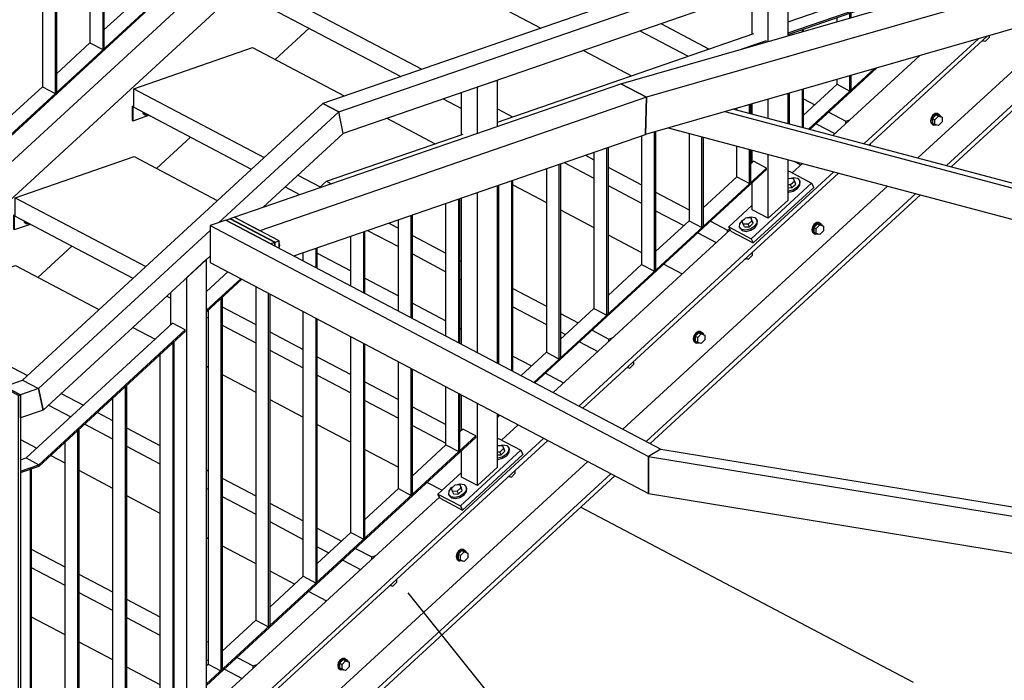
# Model space of a CAD drawing. Header units: millimetres. Extents: x 60 to 119230, y 44 to 9810.
# Tile 19 of 33: x 59216 to 61146, y 2307 to 3602. Entities that reach past the tile are written whole.
import ezdxf

# ---------------------------------------------------------------- set-up
doc = ezdxf.new("R2010")
doc.units = ezdxf.units.MM
doc.styles.add('Arial', font='ARIAL.TTF', dxfattribs={"height": 0.2})

# ---------------------------------------------------------------- blocks, each defined once
blk = doc.blocks.new('Part-10017 - 9115')
at = {"color": 7}
for p, q in [((60079.3, 2794.2), (60085, 2799.4)), ((60110.1, 2786.2), (60085, 2799.4)), ((59582.6, 2300), (60110.1, 2786.2)), ((59582.6, 2297), (60110.1, 2783.1)), ((60110.1, 2783.1), (60110.1, 2786.2)), ((59986.1, 2708.3), (60051.8, 2768.9)), ((59892.8, 2622.3), (59958.6, 2682.9)), ((59799.5, 2536.4), (59865.3, 2597)), ((59706.3, 2450.4), (59772, 2511)), ((59613, 2364.5), (59678.8, 2425.1)), ((59582.6, 2336.5), (59585.5, 2339.1))]:
    blk.add_line(p, q, dxfattribs=at)
blk = doc.blocks.new('Part-10076 - 9115')
at = {"color": 7}
for p, q in [((60683.6, 3667.2), (60722.4, 3680.6)), ((60722.4, 3570.9), (60722.4, 3680.6)), ((60652.1, 3573.8), (60652.1, 3656.3)), ((60683.6, 3559.8), (60683.6, 3667.2)), ((60722.4, 3398.8), (60722.4, 3457.5)), ((60652.1, 3417.5), (60652.1, 3437.3)), ((60683.6, 3409.2), (60683.6, 3446.3)), ((60652.1, 3322.1), (60652.1, 3346.4)), ((60683.6, 3212.9), (60683.6, 3338)), ((60722.4, 3248.6), (60722.4, 3327.7)), ((60652.1, 3229.4), (60652.1, 3282.6)), ((60722.4, 3248.6), (60683.6, 3212.9)), ((60683.6, 3212.9), (60652.1, 3229.4))]:
    blk.add_line(p, q, dxfattribs=at)
blk = doc.blocks.new('Part-10015 - 9115')
at = {"color": 7}
for p, q in [((59543.8, 3096.6), (59582.6, 3132.5)), ((59582.6, 2201), (59582.6, 3132.5)), ((59543.8, 2165.3), (59543.8, 3096.6)), ((59512.3, 3004.3), (59512.3, 3067.6)), ((59512.3, 2181.8), (59512.3, 2232.2)), ((59582.6, 2201), (59543.8, 2165.3)), ((59543.8, 2165.3), (59512.3, 2181.8))]:
    blk.add_line(p, q, dxfattribs=at)
blk = doc.blocks.new('Part-10016 - 9115')
at = {"color": 7}
for p, q in [((60113.7, 3470.3), (60152.5, 3483.7)), ((60152.5, 3393.2), (60152.5, 3483.7)), ((60082.2, 3377), (60082.2, 3459.4)), ((60113.7, 3379.7), (60113.7, 3470.3)), ((60113.7, 2949.5), (60113.7, 3263.5)), ((60152.5, 2929), (60152.5, 3276.9)), ((60082.2, 2966.1), (60082.2, 3252.6)), ((60082.2, 2796.9), (60082.2, 2866.6)), ((60113.7, 2689.1), (60113.7, 2850)), ((60152.5, 2724.8), (60152.5, 2829.6)), ((60082.2, 2705.6), (60082.2, 2757.4)), ((60152.5, 2724.8), (60113.7, 2689.1)), ((60113.7, 2689.1), (60082.2, 2705.6))]:
    blk.add_line(p, q, dxfattribs=at)
blk = doc.blocks.new('Part-10018 - 9115')
at = {"color": 7}
for p, q in [((60649.2, 3319.4), (60654.9, 3324.7)), ((60680, 3311.4), (60654.9, 3324.7)), ((60224.2, 2891.3), (60680, 3311.4)), ((60226.3, 2890.2), (60680, 3308.4)), ((60680, 3308.4), (60680, 3311.4)), ((60556, 3233.5), (60621.7, 3294.1)), ((60462.7, 3147.6), (60528.5, 3208.1)), ((60369.5, 3061.6), (60435.2, 3122.2)), ((60276.2, 2975.7), (60341.9, 3036.3)), ((60199, 2904.5), (60248.7, 2950.3)), ((60152.5, 2825.2), (60155.5, 2828)), ((60152.5, 2822.2), (60157.6, 2826.9))]:
    blk.add_line(p, q, dxfattribs=at)
blk = doc.blocks.new('Part-10083 - 9115')
at = {"color": 7}
for p, q in [((59661.2, 3839.9), (59666.8, 3845.1)), ((59692, 3831.9), (59666.8, 3845.1)), ((59164.5, 3345.7), (59692, 3831.9)), ((59164.5, 3342.7), (59692, 3828.8)), ((59692, 3828.8), (59692, 3831.9)), ((59567.9, 3754), (59633.7, 3814.6)), ((59474.7, 3668), (59540.4, 3728.6)), ((59381.4, 3582.1), (59447.2, 3642.7)), ((59288.2, 3496.1), (59353.9, 3556.7)), ((59194.9, 3410.2), (59260.7, 3470.8)), ((59164.5, 3382.2), (59167.4, 3384.8))]:
    blk.add_line(p, q, dxfattribs=at)
blk = doc.blocks.new('Part-10019 - 9115')
at = {"color": 7}
for p, q in [((61089, 3724.7), (61224.8, 3849.9)), ((61250, 3836.6), (61224.8, 3849.9)), ((61070, 3670.7), (61250, 3836.6)), ((61074.7, 3672.1), (61250, 3833.6)), ((61250, 3833.6), (61250, 3836.6)), ((61032.6, 3672.8), (61046.2, 3685.3)), ((60763.2, 3388), (60891.2, 3506)), ((60765.7, 3387.3), (60895.9, 3507.3)), ((60752.8, 3414.9), (60818.6, 3475.5))]:
    blk.add_line(p, q, dxfattribs=at)
blk = doc.blocks.new('Bolt-11713 - 9115')
at = {"color": 7}
for p, q in [((59840.7, 2341.9), (59839.5, 2336)), ((59839.5, 2336), (59840.7, 2331)), ((59844.1, 2347), (59840.7, 2341.9)), ((59841.1, 2335.2), (59842.3, 2341)), ((59842.3, 2341), (59845.7, 2346.2)), ((59850.4, 2347.8), (59843.4, 2340.7)), ((59843.4, 2340.7), (59843.4, 2331.3)), ((59843.4, 2340.7), (59848.1, 2338.2)), ((59848.8, 2350.1), (59844.1, 2347)), ((59845.7, 2346.2), (59850.4, 2349.3)), ((59848.1, 2338.2), (59855.1, 2345.3)), ((59848.1, 2328.8), (59848.1, 2338.2)), ((59853.5, 2350.2), (59848.8, 2350.1)), ((59850.4, 2349.3), (59855, 2349.4)), ((59857.4, 2345.5), (59850.4, 2347.8)), ((59850.4, 2347.8), (59855.1, 2345.3)), ((59853.5, 2350.2), (59855, 2349.4)), ((59855, 2349.4), (59858.5, 2346.6)), ((59855.1, 2345.3), (59862.1, 2343)), ((59857.4, 2345.5), (59862.1, 2343)), ((59858.5, 2346.6), (59858.9, 2344.7)), ((59862.1, 2343), (59862.1, 2333.6)), ((59840.7, 2331), (59844.1, 2328.2)), ((59842.3, 2330.2), (59841.1, 2335.2)), ((59845.7, 2327.4), (59842.3, 2330.2)), ((59843.4, 2331.3), (59848.1, 2328.8)), ((59844.1, 2328.2), (59845.7, 2327.4)), ((59850.4, 2327.5), (59845.7, 2327.4)), ((59855.1, 2326.5), (59848.1, 2328.8)), ((59850.4, 2327.5), (59850.9, 2327.9)), ((59862.1, 2333.6), (59855.1, 2326.5))]:
    blk.add_line(p, q, dxfattribs=at)
blk = doc.blocks.new('Part-10023 - 9115')
at = {"color": 7}
for p, q in [((59613, 3057.6), (59610.7, 3055.5)), ((59610.7, 3055.5), (59610.7, 2325.9)), ((59613, 3057.6), (59613, 2328)), ((59585.5, 3032.3), (59585.5, 2339.1)), ((59585.5, 2339.1), (59610.7, 2325.9)), ((59613, 2328), (59610.7, 2325.9))]:
    blk.add_line(p, q, dxfattribs=at)
blk = doc.blocks.new('Part-10024 - 9115')
at = {"color": 7}
for p, q in [((59678.8, 3079.1), (59678.8, 2425.1)), ((59704, 2411.8), (59704, 3065.9)), ((59706.3, 3064.6), (59706.3, 2414)), ((59678.8, 2425.1), (59704, 2411.8)), ((59706.3, 2414), (59704, 2411.8))]:
    blk.add_line(p, q, dxfattribs=at)
blk = doc.blocks.new('Part-10025 - 9115')
at = {"color": 7}
for p, q in [((59797.2, 3116.2), (59797.2, 3154.2)), ((59799.5, 3115), (59799.5, 3155)), ((59772, 3129.5), (59772, 3145.5)), ((59772, 2511), (59772, 3030)), ((59797.2, 2497.8), (59797.2, 3016.7)), ((59799.5, 2499.9), (59799.5, 3015.5)), ((59772, 2511), (59797.2, 2497.8)), ((59797.2, 2497.8), (59799.5, 2499.9))]:
    blk.add_line(p, q, dxfattribs=at)
blk = doc.blocks.new('Part-10026 - 9115')
at = {"color": 7}
for p, q in [((59890.5, 3067.1), (59890.5, 3186.4)), ((59892.8, 3065.9), (59892.8, 3187.2)), ((59865.3, 3080.3), (59865.3, 3177.7)), ((59865.3, 2597), (59865.3, 2980.9)), ((59890.5, 2583.7), (59890.5, 2967.6)), ((59892.8, 2585.9), (59892.8, 2966.4)), ((59865.3, 2597), (59890.5, 2583.7)), ((59890.5, 2583.7), (59892.8, 2585.9))]:
    blk.add_line(p, q, dxfattribs=at)
blk = doc.blocks.new('Part-10027 - 9115')
at = {"color": 7}
for p, q in [((59958.6, 3031.2), (59958.6, 3209.9)), ((59983.7, 3018), (59983.7, 3218.6)), ((59986.1, 3016.7), (59986.1, 3219.4)), ((59958.6, 2682.9), (59958.6, 2931.8)), ((59983.7, 2669.7), (59983.7, 2918.5)), ((59986.1, 2671.8), (59986.1, 2917.3)), ((59958.6, 2682.9), (59983.7, 2669.7)), ((59983.7, 2669.7), (59986.1, 2671.8))]:
    blk.add_line(p, q, dxfattribs=at)
blk = doc.blocks.new('Part-10092 - 9115')
at = {"color": 7}
for p, q in [((59288.2, 3939.8), (59285.8, 3939)), ((59285.8, 3939), (59285.8, 3457.5)), ((59288.2, 3939.8), (59288.2, 3459.7)), ((59260.7, 3930.3), (59260.7, 3470.8)), ((59260.7, 3470.8), (59285.8, 3457.5)), ((59288.2, 3459.7), (59285.8, 3457.5))]:
    blk.add_line(p, q, dxfattribs=at)
blk = doc.blocks.new('Part-10028 - 9115')
at = {"color": 7}
for p, q in [((60077, 2968.8), (60077, 3250.8)), ((60079.3, 2967.6), (60079.3, 3251.6)), ((60051.8, 2982.1), (60051.8, 3242.1)), ((60051.8, 2768.9), (60051.8, 2882.6)), ((60077, 2755.6), (60077, 2869.4)), ((60079.3, 2757.8), (60079.3, 2868.1)), ((60051.8, 2768.9), (60077, 2755.6)), ((60077, 2755.6), (60079.3, 2757.8))]:
    blk.add_line(p, q, dxfattribs=at)
blk = doc.blocks.new('Part-10093 - 9115')
at = {"color": 7}
for p, q in [((59353.9, 3962.5), (59353.9, 3556.7)), ((59381.4, 3972), (59379.1, 3971.2)), ((59379.1, 3971.2), (59379.1, 3543.5)), ((59381.4, 3972), (59381.4, 3545.6)), ((59353.9, 3556.7), (59379.1, 3543.5)), ((59381.4, 3545.6), (59379.1, 3543.5))]:
    blk.add_line(p, q, dxfattribs=at)
blk = doc.blocks.new('Part-10029 - 9115')
at = {"color": 7}
for p, q in [((60180.6, 2914.3), (60180.6, 3286.6)), ((60182.9, 2913), (60182.9, 3287.4)), ((60155.4, 2927.5), (60155.4, 3277.9))]:
    blk.add_line(p, q, dxfattribs=at)
blk = doc.blocks.new('Part-10030 - 9115')
at = {"color": 7}
for p, q in [((60248.7, 3310.1), (60248.7, 2950.3)), ((60273.9, 2937), (60273.9, 3318.8)), ((60276.2, 3319.6), (60276.2, 2939.2)), ((60248.7, 2950.3), (60273.9, 2937)), ((60276.2, 2939.2), (60273.9, 2937))]:
    blk.add_line(p, q, dxfattribs=at)
blk = doc.blocks.new('Part-10031 - 9115')
at = {"color": 7}
for p, q in [((60341.9, 3342.3), (60341.9, 3036.3)), ((60367.1, 3023), (60367.1, 3351)), ((60369.5, 3351.8), (60369.5, 3025.1)), ((60341.9, 3036.3), (60367.1, 3023)), ((60369.5, 3025.1), (60367.1, 3023))]:
    blk.add_line(p, q, dxfattribs=at)
blk = doc.blocks.new('Part-10245 - 9115')
at = {"color": 7}
for p, q in [((59620.4, 3209.3), (59628.2, 3212)), ((59708.5, 3162.9), (59620.4, 3209.3)), ((59716.3, 3165.6), (59628.2, 3212)), ((59716.3, 3165.6), (59708.5, 3162.9)), ((59716.3, 3158.8), (59716.3, 3165.6))]:
    blk.add_line(p, q, dxfattribs=at)
blk = doc.blocks.new('Part-10032 - 9115')
at = {"color": 7}
for p, q in [((60460.4, 3108.9), (60460.4, 3382.2)), ((60462.7, 3382.9), (60462.7, 3111.1)), ((60435.2, 3374.5), (60435.2, 3122.2)), ((60435.2, 3122.2), (60460.4, 3108.9)), ((60462.7, 3111.1), (60460.4, 3108.9))]:
    blk.add_line(p, q, dxfattribs=at)
blk = doc.blocks.new('Part-10033 - 9115')
at = {"color": 7}
for p, q in [((60528.5, 3379.2), (60528.5, 3208.1)), ((60553.6, 3194.9), (60553.6, 3372.5)), ((60556, 3371.9), (60556, 3197)), ((60528.5, 3208.1), (60553.6, 3194.9)), ((60556, 3197), (60553.6, 3194.9))]:
    blk.add_line(p, q, dxfattribs=at)
blk = doc.blocks.new('Part-10034 - 9115')
at = {"color": 7}
for p, q in [((60646.9, 3418.9), (60646.9, 3435.8)), ((60649.2, 3418.3), (60649.2, 3436.5)), ((60621.7, 3425.6), (60621.7, 3428.6)), ((60621.7, 3294.1), (60621.7, 3354.4)), ((60646.9, 3280.8), (60646.9, 3347.7)), ((60649.2, 3283), (60649.2, 3347.1)), ((60621.7, 3294.1), (60646.9, 3280.8)), ((60646.9, 3280.8), (60649.2, 3283))]:
    blk.add_line(p, q, dxfattribs=at)
blk = doc.blocks.new('Bolt-11741 - 9115')
at = {"color": 7}
for p, q in [((60778.5, 3204.5), (60773.8, 3201.5)), ((60783.1, 3204.7), (60778.5, 3204.5)), ((60783.1, 3204.7), (60784.7, 3203.8)), ((60770.4, 3196.3), (60769.1, 3190.4)), ((60769.1, 3190.4), (60770.4, 3185.4)), ((60773.8, 3201.5), (60770.4, 3196.3)), ((60770.4, 3185.4), (60773.8, 3182.7)), ((60770.7, 3189.6), (60772, 3195.5)), ((60772, 3184.6), (60770.7, 3189.6)), ((60772, 3195.5), (60775.4, 3200.6)), ((60780, 3202.2), (60773, 3195.1)), ((60773, 3195.1), (60773, 3185.7)), ((60773, 3195.1), (60777.8, 3192.6)), ((60773, 3185.7), (60777.8, 3183.2)), ((60775.4, 3200.6), (60780, 3203.7)), ((60777.8, 3192.6), (60784.8, 3199.8)), ((60777.8, 3183.2), (60777.8, 3192.6)), ((60780, 3203.7), (60784.7, 3203.8)), ((60787, 3200), (60780, 3202.2)), ((60780, 3202.2), (60784.8, 3199.8)), ((60784.7, 3203.8), (60788.1, 3201.1)), ((60784.8, 3199.8), (60791.7, 3197.5)), ((60791.7, 3188.1), (60784.8, 3181)), ((60787, 3200), (60791.7, 3197.5)), ((60788.1, 3201.1), (60788.6, 3199.1)), ((60791.7, 3197.5), (60791.7, 3188.1)), ((60775.4, 3181.8), (60772, 3184.6)), ((60773.8, 3182.7), (60775.4, 3181.8)), ((60780, 3182), (60775.4, 3181.8)), ((60784.8, 3181), (60777.8, 3183.2)), ((60780, 3182), (60780.5, 3182.3))]:
    blk.add_line(p, q, dxfattribs=at)
blk = doc.blocks.new('Part-10035 - 9115')
at = {"color": 7}
for p, q in [((60725.3, 3571.8), (60725.3, 3574.4)), ((60750.5, 3583.1), (60752.8, 3583.9)), ((60750.5, 3579), (60750.5, 3583.1)), ((60752.8, 3579.7), (60752.8, 3583.9)), ((60725.3, 3398.1), (60725.3, 3458.3)), ((60750.5, 3391.4), (60750.5, 3465.6)), ((60752.8, 3390.8), (60752.8, 3466.2))]:
    blk.add_line(p, q, dxfattribs=at)
blk = doc.blocks.new('Bolt-11734 - 9115')
at = {"color": 7}
for p, q in [((60538, 2982.7), (60536.7, 2976.8)), ((60536.7, 2976.8), (60538, 2971.8)), ((60541.4, 2987.8), (60538, 2982.7)), ((60538.3, 2976), (60539.5, 2981.9)), ((60539.5, 2971), (60538.3, 2976)), ((60539.5, 2981.9), (60543, 2987)), ((60547.6, 2988.6), (60540.6, 2981.5)), ((60540.6, 2981.5), (60540.6, 2972.1)), ((60540.6, 2981.5), (60545.3, 2979)), ((60546, 2990.9), (60541.4, 2987.8)), ((60543, 2987), (60547.6, 2990.1)), ((60545.3, 2979), (60552.3, 2986.1)), ((60545.3, 2969.6), (60545.3, 2979)), ((60550.7, 2991.1), (60546, 2990.9)), ((60547.6, 2990.1), (60552.3, 2990.2)), ((60554.6, 2986.3), (60547.6, 2988.6)), ((60547.6, 2988.6), (60552.3, 2986.1)), ((60550.7, 2991.1), (60552.3, 2990.2)), ((60552.3, 2990.2), (60555.7, 2987.4)), ((60552.3, 2986.1), (60559.3, 2983.9)), ((60559.3, 2974.5), (60552.3, 2967.3)), ((60554.6, 2986.3), (60559.3, 2983.9)), ((60555.7, 2987.4), (60556.2, 2985.5)), ((60559.3, 2983.9), (60559.3, 2974.5)), ((60538, 2971.8), (60541.4, 2969)), ((60543, 2968.2), (60539.5, 2971)), ((60540.6, 2972.1), (60545.3, 2969.6)), ((60541.4, 2969), (60543, 2968.2)), ((60547.6, 2968.4), (60543, 2968.2)), ((60552.3, 2967.3), (60545.3, 2969.6)), ((60547.6, 2968.4), (60548.1, 2968.7))]:
    blk.add_line(p, q, dxfattribs=at)
blk = doc.blocks.new('Part-10036 - 9115')
at = {"color": 7}
for p, q in [((60843.8, 3615.3), (60846.1, 3616.2)), ((60843.8, 3605.8), (60843.8, 3615.3)), ((60846.1, 3606.4), (60846.1, 3616.2)), ((60818.6, 3598.5), (60818.6, 3606.7)), ((60818.6, 3475.5), (60818.6, 3485.1)), ((60818.6, 3475.5), (60843.8, 3462.3)), ((60843.8, 3462.3), (60843.8, 3492.3)), ((60846.1, 3464.4), (60846.1, 3493)), ((60843.8, 3462.3), (60846.1, 3464.4))]:
    blk.add_line(p, q, dxfattribs=at)
blk = doc.blocks.new('Bolt-11729 - 9115')
at = {"color": 7}
for p, q in [((59224.5, 3208), (59225.1, 3205.3)), ((59225.1, 3205.3), (59228.6, 3202.6)), ((59226.7, 3204.5), (59226.1, 3207.2)), ((59230.1, 3201.7), (59226.7, 3204.5)), ((59227.4, 3205.2), (59227.4, 3206.5)), ((59233.7, 3201.9), (59227.4, 3205.2)), ((59228.6, 3202.6), (59230.1, 3201.7)), ((59233.9, 3201.8), (59230.1, 3201.7)), ((59233.7, 3203.2), (59233.7, 3201.9)), ((59233.7, 3201.9), (59239.9, 3199.9))]:
    blk.add_line(p, q, dxfattribs=at)
blk = doc.blocks.new('Part-10039 - 9115')
at = {"color": 7}
for p, q in [((59803.4, 3272.6), (59817.5, 3285.5)), ((59817.5, 3285.5), (59826.7, 3280.6)), ((59582.6, 3069.1), (59624.5, 3107.7)), ((59582.6, 3032.6), (59649.7, 3094.4)), ((59582.6, 3029.6), (59651.8, 3093.3))]:
    blk.add_line(p, q, dxfattribs=at)
blk = doc.blocks.new('Part-10041 - 9115')
at = {"color": 7}
for p, q in [((61450.6, 4004.8), (59810.1, 3438.1)), ((61482.1, 3988.2), (61450.6, 4004.8)), ((59841.5, 3421.5), (61482.1, 3988.2)), ((61482.1, 3943), (61482.1, 3988.2)), ((61482.1, 3943), (59850.6, 3379.4)), ((59810.1, 3438.1), (59841.5, 3421.5)), ((59850.6, 3379.4), (59841.5, 3421.5))]:
    blk.add_line(p, q, dxfattribs=at)
blk = doc.blocks.new('Part-10048 - 9115')
at = {"color": 7}
for p, q in [((60722.4, 3598.1), (61089, 3724.7)), ((60722.4, 3576.2), (61114.1, 3711.5)), ((60722.4, 3573.4), (61109.4, 3707.1)), ((61114.1, 3711.5), (61089, 3724.7)), ((61109.4, 3707.1), (61114.1, 3711.5)), ((60152.5, 3401.2), (60655.3, 3574.9)), ((60632.6, 3545.1), (60680.4, 3561.6)), ((60679.2, 3558.5), (60680.4, 3558.9)), ((59817.5, 3285.5), (60085.4, 3378)), ((59817.5, 3285.5), (59826.7, 3280.6))]:
    blk.add_line(p, q, dxfattribs=at)
blk = doc.blocks.new('Part-10065 - 9115')
at = {"color": 7}
for p, q in [((59810.1, 3438.1), (59221.4, 2895.6)), ((59841.5, 3421.5), (59810.1, 3438.1)), ((59605.8, 3204.3), (59841.5, 3421.5)), ((59850.6, 3379.4), (59841.5, 3421.5)), ((59693.4, 3234.6), (59850.6, 3379.4)), ((59252.9, 2879), (59589.3, 3189.1)), ((59262, 2836.9), (59589.3, 3138.6)), ((59221.4, 2895.6), (59252.9, 2879)), ((59262, 2836.9), (59252.9, 2879))]:
    blk.add_line(p, q, dxfattribs=at)
blk = doc.blocks.new('Part-10194 - 9115')
at = {"color": 7}
blk.add_line((60316.3, 2646.8), (60967.8, 2303.6), dxfattribs=at)
blk = doc.blocks.new('Part-10233 - 9115')
at = {"color": 7}
for p, q in [((60394.3, 3476.7), (62092.9, 3964.6)), ((62092.9, 3964.6), (62143.3, 3938.1)), ((62143.3, 3938.1), (60444.7, 3450.2)), ((62143.3, 3938.1), (62143.3, 3865.6)), ((62143.3, 3865.6), (60443.1, 3377.3)), ((60444.7, 3450.2), (60394.3, 3476.7)), ((60443.1, 3377.3), (60444.7, 3450.2))]:
    blk.add_line(p, q, dxfattribs=at)
blk = doc.blocks.new('Part-10234 - 9115')
at = {"color": 7}
for p, q in [((59620.4, 3209.3), (59589.3, 3198.6)), ((59620.4, 3209.3), (60473.3, 2760.1)), ((59589.3, 3198.6), (59589.3, 3126.3)), ((59589.3, 3198.6), (60448.9, 2745.8)), ((59589.3, 3126.3), (60448.9, 2673.4)), ((60473.3, 2760.1), (60448.9, 2745.8)), ((60448.9, 2673.4), (60448.9, 2745.8))]:
    blk.add_line(p, q, dxfattribs=at)
blk = doc.blocks.new('Part-10235 - 9115')
at = {"color": 7}
for p, q in [((60598.5, 3421.9), (61366, 3218.1)), ((60616.3, 3427), (61331.4, 3237.1)), ((60487.6, 3390), (61984.3, 2992.6)), ((61415.7, 3214.7), (62041.2, 3048.6)), ((61415.7, 3204.9), (62033.3, 3040.9)), ((62110.8, 2959), (62137, 2952)), ((62137, 2952), (62137, 2962))]:
    blk.add_line(p, q, dxfattribs=at)
blk = doc.blocks.new('Part-10237 - 9115')
at = {"color": 7}
for p, q in [((59636.7, 3215), (60394.3, 3476.7)), ((60394.3, 3476.7), (60444.7, 3450.2)), ((60444.7, 3450.2), (59687.1, 3188.5)), ((60444.7, 3450.2), (60443.1, 3377.3)), ((59753.7, 3139.1), (60443.1, 3377.3)), ((59687.1, 3188.5), (59636.7, 3215))]:
    blk.add_line(p, q, dxfattribs=at)
blk = doc.blocks.new('Part-11697 - 9115')
at = {"color": 7}
for p, q in [((60977.1, 3331.2), (61292.7, 3621.3)), ((61032.7, 3316.4), (61331.4, 3590.9)), ((61042.1, 3313.9), (61331.4, 3579.8)), ((60871.9, 3359.2), (61095.4, 3564.6)), ((60881.2, 3356.7), (61113, 3569.7)), ((60810.4, 3375.5), (60980.2, 3531.5)), ((60730.4, 3301.9), (60750.4, 3320.3)), ((60312.3, 2844.9), (60811.8, 3303.9)), ((60320, 2840.8), (60821.2, 3301.5)), ((60398.5, 2799.5), (60917, 3276)), ((60444.1, 2775.4), (60972.7, 3261.2)), ((60451.8, 2771.4), (60982, 3258.7)), ((60262, 2871.4), (60608.9, 3190.3)), ((60160.5, 2778.1), (60193.2, 2808.2)), ((59494.9, 2093.6), (60243.5, 2781.6)), ((59503.5, 2090.4), (60251.2, 2777.6)), ((59596.2, 2062.1), (60329.7, 2736.2)), ((59641.8, 2038), (60375.3, 2712.2)), ((59650.4, 2034.8), (60383, 2708.2)), ((59590.6, 2254.4), (60039, 2666.5))]:
    blk.add_line(p, q, dxfattribs=at)
blk = doc.blocks.new('Part-10246 - 9115')
at = {"color": 7}
for p, q in [((59629, 3212.3), (59636.7, 3215)), ((59629, 3211.6), (59629, 3212.3)), ((59629, 3212.3), (59717.1, 3165.9)), ((59724.8, 3168.6), (59636.7, 3215)), ((59717.1, 3165.9), (59724.8, 3168.6)), ((59717.1, 3158.4), (59717.1, 3165.9)), ((59724.8, 3154.3), (59724.8, 3168.6))]:
    blk.add_line(p, q, dxfattribs=at)
blk = doc.blocks.new('Bolt-10247 - 9115')
at = {"color": 7}
for p, q in [((59725.5, 3162.5), (59724.8, 3163.9)), ((59724.8, 3156.5), (59725.5, 3157.1)), ((59726.1, 3159.6), (59725.5, 3162.5)), ((59725.5, 3157.1), (59726.1, 3159.6))]:
    blk.add_line(p, q, dxfattribs=at)
blk = doc.blocks.new('Part-10266 - 9115')
at = {"color": 7}
for p, q in [((60473.3, 2760.1), (60448.9, 2745.8)), ((60473.3, 2760.1), (61681.2, 2562.3)), ((60448.9, 2745.8), (60448.9, 2673.4)), ((60448.9, 2745.8), (61666.8, 2546.4)), ((60448.9, 2673.4), (61666.8, 2474)), ((61681.2, 2562.3), (61666.8, 2546.4)), ((61681.2, 2559.6), (61667.9, 2544.9)), ((61681.2, 2562.3), (61681.2, 2559.6)), ((61666.8, 2474), (61666.8, 2546.4)), ((61667.9, 2544.9), (61667.9, 2477.9)), ((61666.8, 2474), (61681.2, 2489.9)), ((61667.9, 2494.8), (61681.2, 2492.7)), ((61681.2, 2492.7), (61667.9, 2477.9)), ((61681.2, 2489.9), (61681.2, 2492.7))]:
    blk.add_line(p, q, dxfattribs=at)
blk = doc.blocks.new('Bolt-11720 - 9115')
at = {"color": 7}
for p, q in [((60073.1, 2555.5), (60071.9, 2549.6)), ((60071.9, 2549.6), (60073.1, 2544.6)), ((60076.6, 2560.6), (60073.1, 2555.5)), ((60073.5, 2548.8), (60074.7, 2554.6)), ((60074.7, 2543.8), (60073.5, 2548.8)), ((60074.7, 2554.6), (60078.1, 2559.8)), ((60082.8, 2561.4), (60075.8, 2554.3)), ((60075.8, 2554.3), (60075.8, 2544.9)), ((60075.8, 2554.3), (60080.5, 2551.8)), ((60081.2, 2563.7), (60076.6, 2560.6)), ((60078.1, 2559.8), (60082.8, 2562.9)), ((60080.5, 2551.8), (60087.5, 2558.9)), ((60080.5, 2542.4), (60080.5, 2551.8)), ((60085.9, 2563.8), (60081.2, 2563.7)), ((60082.8, 2562.9), (60087.5, 2563)), ((60089.8, 2559.1), (60082.8, 2561.4)), ((60082.8, 2561.4), (60087.5, 2558.9)), ((60085.9, 2563.8), (60087.5, 2563)), ((60087.5, 2563), (60090.9, 2560.2)), ((60087.5, 2558.9), (60094.5, 2556.6)), ((60089.8, 2559.1), (60094.5, 2556.6)), ((60090.9, 2560.2), (60091.3, 2558.3)), ((60094.5, 2556.6), (60094.5, 2547.2)), ((60073.1, 2544.6), (60076.6, 2541.8)), ((60078.1, 2541), (60074.7, 2543.8)), ((60075.8, 2544.9), (60080.5, 2542.4)), ((60076.6, 2541.8), (60078.1, 2541)), ((60082.8, 2541.2), (60078.1, 2541)), ((60087.5, 2540.1), (60080.5, 2542.4)), ((60082.8, 2541.2), (60083.3, 2541.5)), ((60094.5, 2547.2), (60087.5, 2540.1))]:
    blk.add_line(p, q, dxfattribs=at)
blk = doc.blocks.new('Part-11698 - 9115')
at = {"color": 7}
for p, q in [((60598.6, 4536.6), (58506.9, 2614.1)), ((59172.5, 3298.6), (59620.9, 3710.7)), ((59716.7, 3524.3), (59783.4, 3585.7)), ((59484.3, 3310.7), (59551, 3372)), ((59251.8, 3097.1), (59318.6, 3158.4))]:
    blk.add_line(p, q, dxfattribs=at)
blk = doc.blocks.new('Part-11703 - 9115')
at = {"color": 7}
for p, q in [((58510, 2612.4), (58743.2, 2693)), ((58743.2, 2693), (59143.4, 2482.1)), ((58510, 2612.4), (59143.4, 2278.8)), ((58510, 2576.2), (58510, 2612.4)), ((58510, 2576.2), (59143.4, 2242.6)), ((59238.9, 2431.8), (59304.6, 2397.2)), ((59332.1, 2382.7), (59397.9, 2348.1)), ((59425.4, 2333.6), (59491.1, 2299)), ((59238.9, 2228.5), (59304.6, 2193.9)), ((59238.9, 2192.3), (59304.6, 2157.7)), ((59332.1, 2179.4), (59383.1, 2152.5)), ((59332.1, 2143.2), (59358.1, 2129.5)), ((59410.3, 2138.2), (59441.4, 2121.8)), ((59441.4, 2121.8), (59449.4, 2124.5)), ((59385.3, 2115.2), (59441.4, 2085.6)), ((59441.4, 2121.8), (59441.4, 2085.6)), ((59441.4, 2085.6), (59444.6, 2086.7))]:
    blk.add_line(p, q, dxfattribs=at)
blk = doc.blocks.new('Part-11710 - 9115')
at = {"color": 7}
for p, q in [((58742.5, 2826), (58975.6, 2906.6)), ((58975.6, 2906.6), (59085.5, 2848.7)), ((58742.5, 2826), (59143.4, 2614.8)), ((58742.5, 2789.9), (58742.5, 2826)), ((58742.5, 2789.9), (59143.4, 2578.6)), ((59217.6, 2779.1), (59249.7, 2762.2)), ((59276.9, 2747.8), (59304.6, 2733.3)), ((59332.1, 2718.8), (59397.9, 2684.1)), ((59425.4, 2669.6), (59491.1, 2635)), ((59582.6, 2586.8), (59585.5, 2585.3)), ((59613, 2570.8), (59678.8, 2536.1)), ((59238.9, 2564.5), (59304.6, 2529.9)), ((59238.9, 2528.4), (59304.6, 2493.7)), ((59332.1, 2515.4), (59397.9, 2480.8)), ((59706.3, 2521.7), (59755.5, 2495.8)), ((59332.1, 2479.2), (59397.9, 2444.6)), ((59782.7, 2481.4), (59817.6, 2463)), ((59425.4, 2466.3), (59491.1, 2431.7)), ((59425.4, 2430.1), (59491.1, 2395.5)), ((59582.6, 2383.5), (59585.5, 2381.9)), ((59613, 2367.4), (59615.1, 2366.4)), ((59582.6, 2347.3), (59585.5, 2345.7)), ((59642.3, 2352), (59673.8, 2335.4)), ((59673.8, 2335.4), (59681.8, 2338.1)), ((59617.4, 2329), (59652, 2310.7)), ((59673.8, 2330.9), (59673.8, 2335.4))]:
    blk.add_line(p, q, dxfattribs=at)
blk = doc.blocks.new('Part-11717 - 9115')
at = {"color": 7}
for p, q in [((58974.9, 3039.6), (59208, 3120.2)), ((59208, 3120.2), (59371.6, 3034)), ((58974.9, 3039.6), (59231.2, 2904.6)), ((58974.9, 3003.5), (58974.9, 3039.6)), ((58974.9, 3003.5), (59196.2, 2886.9)), ((59437.9, 2999.1), (59481.7, 2976)), ((59582.6, 2922.8), (59585.5, 2921.3)), ((59613, 2906.8), (59678.8, 2872.2)), ((59297.5, 2869.7), (59341.3, 2846.6)), ((59706.3, 2857.7), (59772, 2823.1)), ((59272.5, 2846.7), (59316.3, 2823.6)), ((59368.5, 2832.3), (59397.9, 2816.8)), ((59343.6, 2809.3), (59397.9, 2780.6)), ((59425.4, 2802.3), (59491.1, 2767.7)), ((59799.5, 2808.6), (59865.3, 2773.9)), ((59425.4, 2766.1), (59491.1, 2731.5)), ((59892.8, 2759.4), (59958.6, 2724.8)), ((59582.6, 2719.5), (59585.5, 2718)), ((59613, 2703.5), (59678.8, 2668.8)), ((59986.1, 2710.3), (59987.5, 2709.6)), ((59582.6, 2683.3), (59585.5, 2681.8)), ((60014.7, 2695.2), (60044.1, 2679.7)), ((59613, 2667.3), (59678.8, 2632.7)), ((59706.3, 2654.4), (59772, 2619.7)), ((59706.3, 2618.2), (59772, 2583.5)), ((59799.5, 2605.2), (59847.1, 2580.2)), ((59799.5, 2569), (59822.1, 2557.2)), ((59874.3, 2565.8), (59906.3, 2549)), ((59906.3, 2549), (59914.2, 2551.7)), ((59906.3, 2544.5), (59906.3, 2549)), ((59849.4, 2542.8), (59884.4, 2524.4))]:
    blk.add_line(p, q, dxfattribs=at)
blk = doc.blocks.new('Bolt-11719 - 9115')
at = {"color": 7}
for p, q in [((59941.3, 2492.8), (59942.9, 2492.8)), ((59942.2, 2493.6), (59947.6, 2491.8)), ((59942.9, 2492.8), (59943.4, 2493.2)), ((59954.6, 2498.9), (59947.6, 2491.8)), ((59954.6, 2505), (59954.6, 2498.9))]:
    blk.add_line(p, q, dxfattribs=at)
blk = doc.blocks.new('Part-11724 - 9115')
at = {"color": 7}
for p, q in [((59207.3, 3253.2), (59440.4, 3333.8)), ((59440.4, 3333.8), (59603.6, 3247.8)), ((59207.3, 3253.2), (59463.2, 3118.4)), ((59207.3, 3217.1), (59207.3, 3253.2)), ((59207.3, 3217.1), (59438.2, 3095.4)), ((59799.5, 3144.6), (59865.3, 3110)), ((59892.8, 3095.5), (59958.6, 3060.8)), ((59504.5, 3060.5), (59512.3, 3056.4)), ((59613, 3039.5), (59678.8, 3004.9)), ((59986.1, 3046.4), (60051.8, 3011.7)), ((59582.6, 3019.3), (59585.5, 3017.8)), ((59613, 3003.3), (59678.8, 2968.7)), ((60079.3, 2997.2), (60082.2, 2995.7)), ((59706.3, 2990.4), (59772, 2955.8)), ((59706.3, 2954.2), (59772, 2919.6)), ((60152.5, 2958.7), (60155.4, 2957.1)), ((59799.5, 2941.3), (59865.3, 2906.6)), ((60182.9, 2942.7), (60219.5, 2923.4)), ((59799.5, 2905.1), (59865.3, 2870.4)), ((60246.8, 2909), (60282.5, 2890.2)), ((59892.8, 2892.1), (59958.6, 2857.5)), ((59892.8, 2856), (59958.6, 2821.3)), ((59986.1, 2843), (60051.8, 2808.4)), ((59986.1, 2806.8), (60051.8, 2772.2)), ((60081.4, 2756.6), (60082.2, 2756.2))]:
    blk.add_line(p, q, dxfattribs=at)
blk = doc.blocks.new('Bolt-11726 - 9115')
at = {"color": 7}
for p, q in [((60173.7, 2706.4), (60175.3, 2706.4)), ((60174.6, 2707.2), (60180, 2705.4)), ((60175.3, 2706.4), (60175.8, 2706.8)), ((60187, 2712.5), (60180, 2705.4)), ((60187, 2718.6), (60187, 2712.5))]:
    blk.add_line(p, q, dxfattribs=at)
blk = doc.blocks.new('Part-11728 - 9115')
at = {"color": 7}
for p, q in [((59204.1, 3218.7), (59207.3, 3219.8)), ((59204.1, 3218.7), (59204.1, 3191.6)), ((59206, 3217.7), (59204.1, 3218.7)), ((59206, 3217.7), (59207.3, 3218.2)), ((59206, 3190.6), (59206, 3217.7)), ((59204.1, 3191.6), (59206, 3190.6)), ((59206, 3190.6), (59237.1, 3201.3))]:
    blk.add_line(p, q, dxfattribs=at)
blk = doc.blocks.new('Part-11731 - 9115')
at = {"color": 7}
for p, q in [((59439.7, 3466.9), (59672.8, 3547.4)), ((59672.8, 3547.4), (59852.5, 3452.8)), ((59439.7, 3466.9), (59695.2, 3332.3)), ((59439.7, 3430.7), (59439.7, 3466.9)), ((59439.7, 3430.7), (59670.2, 3309.2)), ((59935.8, 3408.9), (60030.4, 3359.1)), ((59761.5, 3297.3), (59805.3, 3274.3)), ((59736.5, 3274.3), (59765, 3259.3)), ((60182.9, 3278.7), (60248.7, 3244.1)), ((60276.2, 3229.6), (60341.9, 3194.9)), ((59898.3, 3189.1), (59958.6, 3157.4)), ((59939.8, 3203.4), (59958.6, 3193.5)), ((59986.1, 3179.1), (60051.8, 3144.4)), ((60369.5, 3180.4), (60435.2, 3145.8)), ((59986.1, 3142.9), (60051.8, 3108.2)), ((60079.3, 3129.9), (60082.2, 3128.4)), ((60478.8, 3122.9), (60514.9, 3103.8)), ((60079.3, 3093.7), (60082.2, 3092.2)), ((60152.5, 3091.4), (60155.4, 3089.8)), ((60182.9, 3075.3), (60248.7, 3040.7)), ((60152.5, 3055.2), (60155.4, 3053.7)), ((60182.9, 3039.2), (60248.7, 3004.5)), ((60276.2, 3026.2), (60311.1, 3007.8)), ((60338.4, 2993.5), (60371.1, 2976.2)), ((60276.2, 2990), (60286.1, 2984.8)), ((60371.1, 2976.2), (60379, 2979)), ((60371.1, 2971.7), (60371.1, 2976.2)), ((60313.4, 2970.4), (60349.2, 2951.6))]:
    blk.add_line(p, q, dxfattribs=at)
blk = doc.blocks.new('Bolt-11733 - 9115')
at = {"color": 7}
for p, q in [((60406.1, 2920), (60407.7, 2920.1)), ((60407, 2920.8), (60412.5, 2919)), ((60407.7, 2920.1), (60408.2, 2920.4)), ((60419.4, 2926.1), (60412.5, 2919)), ((60419.4, 2932.2), (60419.4, 2926.1))]:
    blk.add_line(p, q, dxfattribs=at)
blk = doc.blocks.new('Part-11735 - 9115')
at = {"color": 7}
for p, q in [((59436.6, 3432.3), (59439.7, 3433.4)), ((59436.6, 3432.3), (59436.6, 3405.2)), ((59438.4, 3431.3), (59436.6, 3432.3)), ((59438.4, 3431.3), (59439.7, 3431.8)), ((59438.4, 3404.2), (59438.4, 3431.3)), ((59436.6, 3405.2), (59438.4, 3404.2)), ((59438.4, 3404.2), (59469.5, 3415))]:
    blk.add_line(p, q, dxfattribs=at)
blk = doc.blocks.new('Bolt-11736 - 9115')
at = {"color": 7}
for p, q in [((59456.9, 3421.6), (59457.6, 3419)), ((59457.6, 3419), (59461, 3416.2)), ((59459.1, 3418.1), (59458.5, 3420.8)), ((59462.5, 3415.3), (59459.1, 3418.1)), ((59459.8, 3418.8), (59459.8, 3420.1)), ((59466.1, 3415.5), (59459.8, 3418.8)), ((59466.1, 3416.8), (59466.1, 3415.5)), ((59461, 3416.2), (59462.5, 3415.3)), ((59466.3, 3415.5), (59462.5, 3415.3)), ((59466.1, 3415.5), (59472.3, 3413.5))]:
    blk.add_line(p, q, dxfattribs=at)
blk = doc.blocks.new('Part-11738 - 9115')
at = {"color": 7}
for p, q in [((59672.1, 3680.5), (59905.3, 3761)), ((59905.3, 3761), (60237.8, 3585.8)), ((59672.1, 3680.5), (60004.6, 3505.3)), ((59672.1, 3644.3), (59672.1, 3680.5)), ((59672.1, 3644.3), (59963.2, 3491)), ((60321.1, 3542), (60415.7, 3492.1)), ((60046.5, 3447.1), (60082.2, 3428.3)), ((60152.5, 3427.4), (60182.5, 3411.6)), ((60283.6, 3322.2), (60341.9, 3291.4)), ((60325.1, 3336.5), (60341.9, 3327.6)), ((60733.4, 3324.8), (60747.3, 3317.4)), ((60369.5, 3313.1), (60435.2, 3278.5)), ((60369.5, 3277), (60435.2, 3242.3)), ((60462.7, 3264), (60528.5, 3229.4)), ((60462.7, 3227.8), (60518.1, 3198.6)), ((60570.4, 3207.3), (60603.5, 3189.8)), ((60603.5, 3189.8), (60608.3, 3191.5)), ((60603.5, 3185.3), (60603.5, 3189.8)), ((60545.4, 3184.3), (60581.6, 3165.2))]:
    blk.add_line(p, q, dxfattribs=at)
blk = doc.blocks.new('Bolt-11740 - 9115')
at = {"color": 7}
for p, q in [((60638.5, 3133.6), (60640.1, 3133.7)), ((60639.4, 3134.4), (60644.9, 3132.6)), ((60640.1, 3133.7), (60640.7, 3134)), ((60651.9, 3139.7), (60644.9, 3132.6)), ((60651.9, 3145.8), (60651.9, 3139.7))]:
    blk.add_line(p, q, dxfattribs=at)
blk = doc.blocks.new('Part-11745 - 9115')
at = {"color": 7}
for p, q in [((59904.5, 3894.1), (60137.7, 3974.6)), ((60137.7, 3974.6), (60623.1, 3718.9)), ((59904.5, 3894.1), (60389.9, 3638.4)), ((59904.5, 3857.9), (59904.5, 3894.1)), ((59904.5, 3857.9), (60348.4, 3624.1)), ((60722.4, 3666.6), (60800.9, 3625.2)), ((60473.2, 3594.5), (60567.8, 3544.7)), ((60431.8, 3580.2), (60526.3, 3530.4)), ((60979.3, 3531.3), (60979.7, 3531.1)), ((60752.8, 3447.2), (60775.1, 3435.5)), ((60722.4, 3427), (60725.3, 3425.5)), ((60802.4, 3421.1), (60835.9, 3403.4)), ((60777.4, 3398.1), (60814, 3378.8)), ((60835.9, 3403.4), (60843.8, 3406.2)), ((60835.9, 3398.9), (60835.9, 3403.4))]:
    blk.add_line(p, q, dxfattribs=at)
blk = doc.blocks.new('Bolt-11747 - 9115')
at = {"color": 7}
blk.add_line((60884.3, 3355.9), (60884.3, 3359.5), dxfattribs=at)
blk = doc.blocks.new('Bolt-11748 - 9115')
at = {"color": 7}
for p, q in [((61010.9, 3418.1), (61006.2, 3415.1)), ((61007.8, 3414.2), (61012.4, 3417.3)), ((61015.5, 3418.3), (61010.9, 3418.1)), ((61012.4, 3417.3), (61017.1, 3417.5)), ((61015.5, 3418.3), (61017.1, 3417.5)), ((61017.1, 3417.5), (61020.5, 3414.7)), ((61002.8, 3409.9), (61001.5, 3404.1)), ((61001.5, 3404.1), (61002.8, 3399.1)), ((61006.2, 3415.1), (61002.8, 3409.9)), ((61002.8, 3399.1), (61006.2, 3396.3)), ((61003.1, 3403.2), (61004.4, 3409.1)), ((61004.4, 3398.2), (61003.1, 3403.2)), ((61004.4, 3409.1), (61007.8, 3414.2)), ((61007.8, 3395.4), (61004.4, 3398.2)), ((61012.4, 3415.8), (61005.5, 3408.7)), ((61005.5, 3408.7), (61005.5, 3399.3)), ((61005.5, 3408.7), (61010.2, 3406.2)), ((61005.5, 3399.3), (61010.2, 3396.8)), ((61010.2, 3406.2), (61017.2, 3413.4)), ((61010.2, 3396.8), (61010.2, 3406.2)), ((61019.4, 3413.6), (61012.4, 3415.8)), ((61012.4, 3415.8), (61017.2, 3413.4)), ((61017.2, 3413.4), (61024.2, 3411.1)), ((61024.2, 3401.7), (61017.2, 3394.6)), ((61019.4, 3413.6), (61024.2, 3411.1)), ((61020.5, 3414.7), (61021, 3412.7)), ((61024.2, 3411.1), (61024.2, 3401.7)), ((61006.2, 3396.3), (61007.8, 3395.4)), ((61012.4, 3395.6), (61007.8, 3395.4)), ((61017.2, 3394.6), (61010.2, 3396.8)), ((61012.4, 3395.6), (61013, 3395.9))]:
    blk.add_line(p, q, dxfattribs=at)
blk = doc.blocks.new('Bolt-11754 - 9115')
at = {"color": 7}
for p, q in [((61116.7, 3570.7), (61116.7, 3567)), ((61103.4, 3560.8), (61105, 3560.9)), ((61104.2, 3561.6), (61109.7, 3559.9)), ((61105, 3560.9), (61105.5, 3561.2)), ((61116.7, 3567), (61109.7, 3559.9))]:
    blk.add_line(p, q, dxfattribs=at)
blk = doc.blocks.new('Part-11790 - 9115')
at = {"color": 7}
for p, q in [((60152.5, 2779.4), (60154.6, 2781.3)), ((60154.6, 2781.3), (60198.7, 2758.1)), ((60198.7, 2758.1), (60080.2, 2649.1)), ((60202.8, 2749.7), (60084.3, 2640.8)), ((60198.7, 2758.1), (60202.8, 2749.7)), ((60036.1, 2672.3), (60082.2, 2714.7)), ((60040.2, 2664), (60036.1, 2672.3)), ((60036.1, 2672.3), (60080.2, 2649.1)), ((60040.2, 2664), (60084.3, 2640.8)), ((60080.2, 2649.1), (60084.3, 2640.8))]:
    blk.add_line(p, q, dxfattribs=at)
blk = doc.blocks.new('Bolt-11791 - 9115')
at = {"color": 7}
for p, q in [((60152.5, 2766.3), (60153.5, 2767.2)), ((60153.5, 2767.2), (60162.8, 2767.6)), ((60156.1, 2767.3), (60163.5, 2769.1)), ((60164.9, 2761.3), (60157.6, 2754.6)), ((60165.4, 2762.4), (60162.8, 2767.6)), ((60162.8, 2767.6), (60164.9, 2761.3)), ((60163.5, 2769.1), (60171.1, 2767.6)), ((60167.5, 2756.1), (60164.9, 2761.3)), ((60167.5, 2756.1), (60165.4, 2762.4)), ((60171.1, 2767.6), (60175.2, 2762.9)), ((60175.2, 2762.9), (60174.7, 2756.3)), ((60176.2, 2760.8), (60175.2, 2762.9)), ((60175.7, 2754.3), (60176.2, 2760.8)), ((60157.6, 2754.6), (60152.5, 2754.4)), ((60152.5, 2749.1), (60160.2, 2749.4)), ((60152.8, 2742.4), (60152.5, 2742.4)), ((60161.8, 2744.5), (60152.8, 2742.4)), ((60153.9, 2740.3), (60162.8, 2742.4)), ((60160.2, 2749.4), (60157.6, 2754.6)), ((60160.2, 2749.4), (60167.5, 2756.1)), ((60169.8, 2749.6), (60161.8, 2744.5)), ((60162.8, 2742.4), (60170.8, 2747.5)), ((60174.7, 2756.3), (60169.8, 2749.6)), ((60170.8, 2747.5), (60175.7, 2754.3)), ((60152.5, 2740.6), (60153.9, 2740.3)), ((60058, 2678.2), (60062.9, 2685)), ((60062.7, 2683.7), (60069.9, 2690.3)), ((60064.7, 2677.4), (60062.7, 2683.7)), ((60062.9, 2685), (60066.7, 2687.4)), ((60069.9, 2690.3), (60079.2, 2690.7)), ((60072.4, 2690.4), (60079.9, 2692.2)), ((60081.2, 2684.4), (60074, 2677.7)), ((60081.8, 2685.5), (60079.2, 2690.7)), ((60079.2, 2690.7), (60081.2, 2684.4)), ((60079.9, 2692.2), (60087.4, 2690.7)), ((60083.8, 2679.2), (60081.2, 2684.4)), ((60083.8, 2679.2), (60081.8, 2685.5)), ((60087.4, 2690.7), (60091.5, 2686)), ((60091.5, 2686), (60091.1, 2679.5)), ((60092.5, 2684), (60091.5, 2686)), ((60092.1, 2677.4), (60092.5, 2684)), ((60057.5, 2671.6), (60058, 2678.2)), ((60061.6, 2667), (60057.5, 2671.6)), ((60058.6, 2669.6), (60057.5, 2671.6)), ((60058.6, 2669.6), (60062.7, 2664.9)), ((60069.2, 2665.5), (60061.6, 2667)), ((60062.7, 2664.9), (60070.2, 2663.4)), ((60074, 2677.7), (60064.7, 2677.4)), ((60067.3, 2672.2), (60064.7, 2677.4)), ((60067.3, 2672.2), (60076.6, 2672.5)), ((60078.2, 2667.6), (60069.2, 2665.5)), ((60070.2, 2663.4), (60079.2, 2665.5)), ((60076.6, 2672.5), (60074, 2677.7)), ((60076.6, 2672.5), (60083.8, 2679.2)), ((60086.2, 2672.7), (60078.2, 2667.6)), ((60079.2, 2665.5), (60087.2, 2670.6)), ((60091.1, 2679.5), (60086.2, 2672.7)), ((60087.2, 2670.6), (60092.1, 2677.4))]:
    blk.add_line(p, q, dxfattribs=at)
blk = doc.blocks.new('Part-11793 - 9115')
at = {"color": 7}
for p, q in [((60722.4, 3303.2), (60724.5, 3305.1)), ((60724.5, 3305.1), (60768.6, 3281.9)), ((60768.6, 3281.9), (60650.1, 3172.9)), ((60768.6, 3281.9), (60772.7, 3273.5)), ((60772.7, 3273.5), (60654.2, 3164.6)), ((60606, 3196.1), (60652.1, 3238.5)), ((60610.1, 3187.8), (60606, 3196.1)), ((60606, 3196.1), (60650.1, 3172.9)), ((60610.1, 3187.8), (60654.2, 3164.6)), ((60650.1, 3172.9), (60654.2, 3164.6))]:
    blk.add_line(p, q, dxfattribs=at)
blk = doc.blocks.new('Bolt-11794 - 9115')
at = {"color": 7}
for p, q in [((60722.4, 3290.1), (60723.5, 3291)), ((60723.5, 3291), (60732.7, 3291.4)), ((60726, 3291.1), (60733.4, 3292.8)), ((60734.8, 3285.1), (60727.5, 3278.4)), ((60735.3, 3286.2), (60732.7, 3291.4)), ((60732.7, 3291.4), (60734.8, 3285.1)), ((60733.4, 3292.8), (60741, 3291.4)), ((60737.4, 3279.9), (60734.8, 3285.1)), ((60737.4, 3279.9), (60735.3, 3286.2)), ((60741, 3291.4), (60745.1, 3286.7)), ((60745.1, 3286.7), (60744.6, 3280.1)), ((60746.1, 3284.6), (60745.1, 3286.7)), ((60745.6, 3278.1), (60746.1, 3284.6)), ((60727.5, 3278.4), (60722.4, 3278.2)), ((60722.4, 3272.9), (60730.1, 3273.2)), ((60722.7, 3266.2), (60722.4, 3266.2)), ((60722.4, 3264.4), (60723.8, 3264.1)), ((60731.7, 3268.3), (60722.7, 3266.2)), ((60723.8, 3264.1), (60732.7, 3266.2)), ((60730.1, 3273.2), (60727.5, 3278.4)), ((60730.1, 3273.2), (60737.4, 3279.9)), ((60739.7, 3273.4), (60731.7, 3268.3)), ((60732.7, 3266.2), (60740.7, 3271.3)), ((60744.6, 3280.1), (60739.7, 3273.4)), ((60740.7, 3271.3), (60745.6, 3278.1)), ((60627.9, 3202), (60632.8, 3208.8)), ((60632.6, 3207.5), (60639.8, 3214.1)), ((60634.6, 3201.2), (60632.6, 3207.5)), ((60632.8, 3208.8), (60636.6, 3211.2)), ((60639.8, 3214.1), (60649.1, 3214.5)), ((60642.4, 3214.2), (60649.8, 3216)), ((60651.1, 3208.2), (60643.9, 3201.5)), ((60651.7, 3209.3), (60649.1, 3214.5)), ((60649.1, 3214.5), (60651.1, 3208.2)), ((60649.8, 3216), (60657.3, 3214.5)), ((60653.7, 3203), (60651.1, 3208.2)), ((60653.7, 3203), (60651.7, 3209.3)), ((60657.3, 3214.5), (60661.4, 3209.8)), ((60661.4, 3209.8), (60661, 3203.3)), ((60662.4, 3207.8), (60661.4, 3209.8)), ((60662, 3201.2), (60662.4, 3207.8)), ((60627.4, 3195.4), (60627.9, 3202)), ((60631.5, 3190.8), (60627.4, 3195.4)), ((60628.5, 3193.4), (60627.4, 3195.4)), ((60628.5, 3193.4), (60632.6, 3188.7)), ((60639.1, 3189.3), (60631.5, 3190.8)), ((60632.6, 3188.7), (60640.1, 3187.2)), ((60643.9, 3201.5), (60634.6, 3201.2)), ((60637.2, 3196), (60634.6, 3201.2)), ((60637.2, 3196), (60646.5, 3196.3)), ((60648.1, 3191.4), (60639.1, 3189.3)), ((60640.1, 3187.2), (60649.1, 3189.3)), ((60646.5, 3196.3), (60643.9, 3201.5)), ((60646.5, 3196.3), (60653.7, 3203)), ((60656.1, 3196.5), (60648.1, 3191.4)), ((60649.1, 3189.3), (60657.1, 3194.4)), ((60661, 3203.3), (60656.1, 3196.5)), ((60657.1, 3194.4), (60662, 3201.2))]:
    blk.add_line(p, q, dxfattribs=at)
blk = doc.blocks.new('Part-11802 - 9115')
at = {"color": 7}
for p, q in [((59186.1, 2883.4), (59221.4, 2895.6)), ((59221.4, 2895.6), (59252.9, 2879)), ((59217.6, 2866.8), (59186.1, 2883.4)), ((59252.9, 2879), (59217.6, 2866.8)), ((59252.9, 2879), (59262, 2836.9)), ((59217.6, 2821.6), (59217.6, 2866.8)), ((59262, 2836.9), (59217.6, 2821.6))]:
    blk.add_line(p, q, dxfattribs=at)
blk = doc.blocks.new('Part-11806 - 9115')
at = {"color": 7}
for p, q in [((59217.6, 2739.1), (59228.8, 2743)), ((59228.8, 2743), (59254, 2729.7)), ((59217.6, 2717.2), (59254, 2729.7)), ((59217.6, 2714.5), (59254.5, 2727.2)), ((59254, 2729.7), (59254.5, 2727.2))]:
    blk.add_line(p, q, dxfattribs=at)
blk = doc.blocks.new('Part-11807 - 9115')
at = {"color": 7}
for p, q in [((59515.5, 3007.2), (59228.8, 2743)), ((59254, 2729.7), (59540.6, 2993.9)), ((59540.6, 2993.9), (59515.5, 3007.2)), ((59540.6, 2990.9), (59540.6, 2993.9)), ((59540.6, 2990.9), (59254.5, 2727.2)), ((59228.8, 2743), (59254, 2729.7)), ((59254.5, 2727.2), (59254, 2729.7))]:
    blk.add_line(p, q, dxfattribs=at)
blk = doc.blocks.new('Part-11808 - 9115')
at = {"color": 7}
for p, q in [((59332.1, 2798.7), (59329.8, 2796.6)), ((59332.1, 2798.7), (59332.1, 2069.1)), ((59329.8, 2796.6), (59329.8, 2067)), ((59304.6, 2773.4), (59304.6, 2080.2)), ((59304.6, 2080.2), (59329.8, 2067)), ((59332.1, 2069.1), (59329.8, 2067))]:
    blk.add_line(p, q, dxfattribs=at)
blk = doc.blocks.new('Part-11809 - 9115')
at = {"color": 7}
for p, q in [((59425.4, 2884.7), (59423, 2882.5)), ((59423, 2882.5), (59423, 2152.9)), ((59425.4, 2884.7), (59425.4, 2155.1)), ((59397.9, 2859.3), (59397.9, 2166.2)), ((59397.9, 2166.2), (59423, 2152.9)), ((59425.4, 2155.1), (59423, 2152.9))]:
    blk.add_line(p, q, dxfattribs=at)
blk = doc.blocks.new('Part-11810 - 9115')
at = {"color": 7}
for p, q in [((59518.6, 2970.6), (59516.3, 2968.5)), ((59516.3, 2968.5), (59516.3, 2238.9)), ((59518.6, 2970.6), (59518.6, 2241)), ((59491.1, 2945.3), (59491.1, 2252.1)), ((59491.1, 2252.1), (59516.3, 2238.9)), ((59518.6, 2241), (59516.3, 2238.9))]:
    blk.add_line(p, q, dxfattribs=at)
blk = doc.blocks.new('Part-11811 - 9115')
at = {"color": 7}
for p, q in [((59238.9, 2721.8), (59236.5, 2721)), ((59238.9, 2721.8), (59238.9, 1991.9)), ((59236.5, 2721), (59236.5, 1991.1)), ((59236.5, 1991.1), (59217.6, 2001.1)), ((59238.9, 1991.9), (59236.5, 1991.1))]:
    blk.add_line(p, q, dxfattribs=at)
blk = doc.blocks.new('Part-11812 - 9115')
at = {"color": 7}
for p, q in [((59182.3, 2882.1), (59186.1, 2883.4)), ((59213.7, 2865.5), (59182.3, 2882.1)), ((59186.1, 2883.4), (59217.6, 2866.8)), ((59213.7, 2865.5), (59217.6, 2866.8)), ((59213.7, 1932.1), (59213.7, 2865.5)), ((59217.6, 2866.8), (59217.6, 1933.4)), ((59213.7, 1932.1), (59217.6, 1933.4))]:
    blk.add_line(p, q, dxfattribs=at)
blk = doc.blocks.new('Mark-27479 - 9115')
at = {"color": 136}
for p, q in [((59976.8, 2478.5), (60690.2, 1590)), ((60690.2, 1590), (61495.3, 1590))]:
    blk.add_line(p, q, dxfattribs=at)
at = {"color": 30, "style": 'Arial'}
blk.add_text('UPE200', height=143.26, dxfattribs=at).set_placement((60720.2, 1620))

msp = doc.modelspace()

# ---------------------------------------------------------------- block references
for name in ['Part-11698 - 9115', 'Part-11697 - 9115', 'Part-10041 - 9115', 'Part-10093 - 9115', 'Part-11745 - 9115', 'Part-10233 - 9115', 'Part-10092 - 9115', 'Part-10083 - 9115', 'Part-10019 - 9115', 'Part-11738 - 9115', 'Part-10048 - 9115', 'Part-10076 - 9115', 'Part-10036 - 9115', 'Part-10035 - 9115', 'Bolt-11754 - 9115', 'Part-11731 - 9115', 'Part-10194 - 9115', 'Part-10237 - 9115', 'Part-10016 - 9115', 'Part-10065 - 9115', 'Part-10034 - 9115', 'Part-11735 - 9115', 'Bolt-11736 - 9115', 'Part-10235 - 9115', 'Bolt-11748 - 9115', 'Part-10032 - 9115', 'Part-10033 - 9115', 'Bolt-11747 - 9115', 'Part-10031 - 9115', 'Part-11724 - 9115', 'Part-10018 - 9115', 'Part-10030 - 9115', 'Part-11793 - 9115', 'Part-10039 - 9115', 'Part-10029 - 9115', 'Bolt-11794 - 9115', 'Part-10028 - 9115', 'Part-11728 - 9115', 'Bolt-11729 - 9115', 'Part-10234 - 9115', 'Part-10245 - 9115', 'Part-10246 - 9115', 'Part-10027 - 9115', 'Bolt-11741 - 9115', 'Part-10026 - 9115', 'Bolt-10247 - 9115', 'Part-10025 - 9115', 'Part-10015 - 9115', 'Bolt-11740 - 9115', 'Part-11717 - 9115', 'Part-10024 - 9115', 'Part-10023 - 9115', 'Part-11807 - 9115', 'Bolt-11734 - 9115', 'Part-11810 - 9115', 'Bolt-11733 - 9115', 'Part-11710 - 9115', 'Part-11802 - 9115', 'Part-11812 - 9115', 'Part-11809 - 9115', 'Part-11808 - 9115', 'Part-10017 - 9115', 'Part-11790 - 9115', 'Bolt-11791 - 9115', 'Part-10266 - 9115', 'Part-11806 - 9115', 'Part-11811 - 9115', 'Bolt-11726 - 9115', 'Part-11703 - 9115', 'Bolt-11720 - 9115', 'Bolt-11719 - 9115', 'Mark-27479 - 9115', 'Bolt-11713 - 9115']:
    msp.add_blockref(name, (0, 0))

doc.saveas('drawing.dxf')
